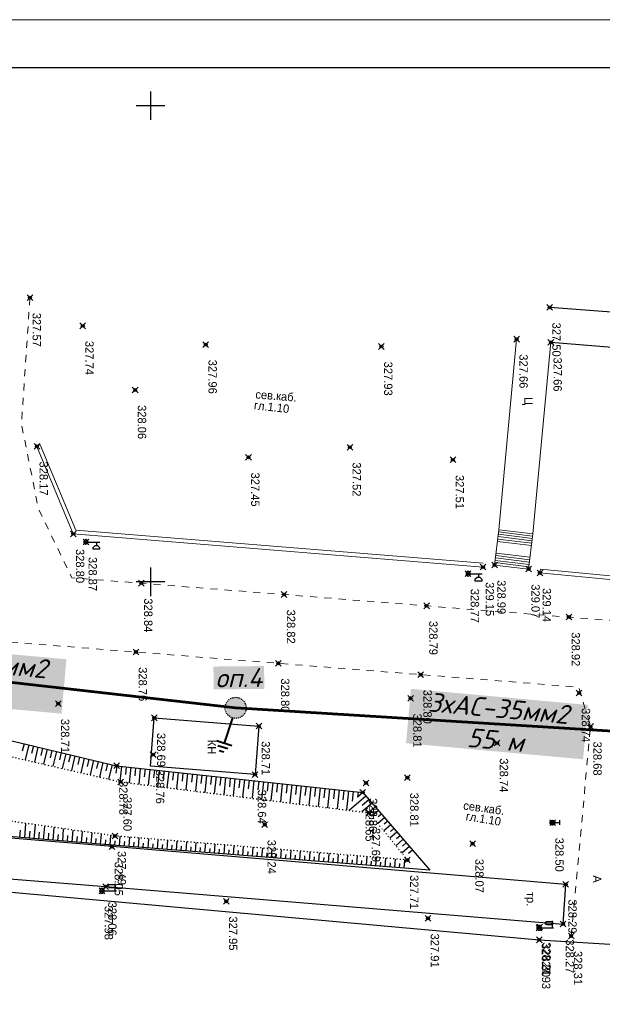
# Model space of a CAD drawing. Header units: metres. Extents: x 705573 to 711566, y 4301675 to 4311183.
# Tile 23 of 256: x 708492 to 708554, y 4301869 to 4301972. Entities that reach past the tile are written whole.
import ezdxf

# ---------------------------------------------------------------- set-up
doc = ezdxf.new("R2010")
doc.units = ezdxf.units.M
doc.header["$LTSCALE"] = 0.5
doc.header["$PDMODE"] = 35
doc.header["$PDSIZE"] = 0.3
for name, pattern in [('ACAD_ISO02W100', [15, 12, -3]), ('Auto_Street_NotBorder_Line_m1', [3, 1.5, -1.5]), ('ДОРОГИ_СТРОЯЩ', [9, 8, -1]), ('Контура низ откосов  Штриховая 0.1-0.5 - - - - - - -', [0.6, 0.1, -0.5])]:
    doc.linetypes.add(name, pattern=pattern)
for name, color, linetype in [('(001) Сетка', 92, 'Continuous'), ('(004) Точки рельефа', 7, 'Continuous'), ('(007) Здания', 7, 'Continuous'), ('(013) Газ', 30, 'ИК_Газопровод -------г--------'), ('(016) Кабель', 1, 'Continuous'), ('(019) Связь', 3, 'ИК_КАБ_СВЯЗИ'), ('(022) Возд. Линии', 7, 'Continuous'), ('(025) Дорога', 7, 'Continuous'), ('(035) Откосы', 7, 'Continuous'), ('Рамка', 7, 'Continuous')]:
    doc.layers.add(name, color=color, linetype=linetype)
doc.layers.add('AUTO#_ROADS_EXIST_L', color=7, linetype='Continuous', lineweight=15, true_color=0x000000)
doc.layers.add('STR. Format', color=7, linetype='Continuous', lineweight=40)
doc.styles.add('BM-431', font='txt')
doc.styles.add('D-431', font='txt')
doc.styles.add('P-131', font='txt')
doc.styles.add('S', font='txtwr', dxfattribs={"oblique": 15})
doc.styles.get("Standard").update_dxf_attribs({"font": 'times.ttf'})
doc.styles.add('X_ISO', font='isocpeui.ttf')
doc.linetypes.add('GAZ_VOZDUSH', pattern='A,1,-2,["~",Standard,S=3,R=0,X=-1.5,Y=-1.5],-1,10', length=14)
doc.linetypes.add('ИК_Газопровод -------г--------', pattern='A,9,-0.6,["Г",Standard,S=1.2,R=0,X=0,Y=-0.6],-1.2', length=10.8)
doc.linetypes.add('ИК_КАБ_СВЯЗИ', pattern='A,4,["o",Standard,S=0.5,R=0,X=0,Y=-0.125],4,-2', length=10)
doc.linetypes.add('ИК_Э_КАБ_ВН', pattern='A,8,-2,["<<",Standard,S=1,R=0,X=0,Y=-0.5],8,[">>",Standard,S=1,R=0,X=-1,Y=-0.5],-2', length=20)

# ---------------------------------------------------------------- blocks, each defined once
blk = doc.blocks.new('*X15')
at = {"color": 0}
for p, q in [((9.5, 5.08), (10.49, 5.08)), ((9.5, 5.07), (10.49, 5.07)), ((9.5, 5.06), (10.49, 5.06)), ((9.5, 5.05), (10.49, 5.05)), ((9.5, 5.04), (10.49, 5.04)), ((9.5, 5.03), (10.49, 5.03)), ((9.5, 5.02), (10.5, 5.02)), ((9.5, 5.01), (10.5, 5.01)), ((9.5, 5), (10.5, 5)), ((9.5, 4.99), (10.5, 4.99)), ((9.5, 4.98), (10.5, 4.98)), ((9.5, 4.97), (10.5, 4.97)), ((9.5, 4.96), (10.49, 4.96)), ((9.5, 4.95), (10.49, 4.95)), ((9.5, 4.94), (10.49, 4.94)), ((9.5, 4.93), (10.49, 4.93)), ((9.5, 4.92), (10.49, 4.92)), ((9.5, 4.91), (10.49, 4.91)), ((9.5, 4.9), (10.49, 4.9)), ((9.51, 5.12), (10.48, 5.12)), ((9.51, 5.11), (10.48, 5.11)), ((9.51, 5.1), (10.48, 5.1)), ((9.51, 5.09), (10.49, 5.09)), ((9.51, 4.89), (10.49, 4.89)), ((9.51, 4.88), (10.48, 4.88)), ((9.51, 4.87), (10.48, 4.87)), ((9.51, 4.86), (10.48, 4.86)), ((9.52, 5.16), (10.47, 5.16)), ((9.52, 5.15), (10.47, 5.15)), ((9.52, 5.14), (10.47, 5.14)), ((9.52, 5.13), (10.48, 5.13)), ((9.52, 4.85), (10.48, 4.85)), ((9.52, 4.84), (10.47, 4.84)), ((9.52, 4.83), (10.47, 4.83)), ((9.53, 5.18), (10.46, 5.18)), ((9.53, 5.17), (10.46, 5.17)), ((9.53, 4.82), (10.47, 4.82)), ((9.53, 4.81), (10.46, 4.81)), ((9.53, 4.8), (10.46, 4.8)), ((9.54, 5.2), (10.45, 5.2)), ((9.54, 5.19), (10.46, 5.19)), ((9.54, 4.79), (10.45, 4.79)), ((9.54, 4.78), (10.45, 4.78)), ((9.55, 5.22), (10.44, 5.22)), ((9.55, 5.21), (10.45, 5.21)), ((9.55, 4.77), (10.44, 4.77)), ((9.55, 4.76), (10.44, 4.76)), ((9.56, 5.24), (10.43, 5.24)), ((9.56, 5.23), (10.44, 5.23)), ((9.56, 4.75), (10.43, 4.75)), ((9.56, 4.74), (10.43, 4.74)), ((9.57, 5.26), (10.42, 5.26)), ((9.57, 5.25), (10.43, 5.25)), ((9.57, 4.73), (10.42, 4.73)), ((9.58, 5.27), (10.41, 5.27)), ((9.58, 4.72), (10.41, 4.72)), ((9.58, 4.71), (10.41, 4.71)), ((9.59, 5.29), (10.4, 5.29)), ((9.59, 5.28), (10.41, 5.28)), ((9.59, 4.7), (10.4, 4.7)), ((9.6, 5.3), (10.39, 5.3)), ((9.6, 4.69), (10.39, 4.69)), ((9.61, 5.31), (10.38, 5.31)), ((9.61, 4.68), (10.39, 4.68)), ((9.61, 4.67), (10.38, 4.67)), ((9.62, 5.32), (10.37, 5.32)), ((9.62, 4.66), (10.37, 4.66)), ((9.63, 5.33), (10.37, 5.33)), ((9.63, 4.65), (10.36, 4.65)), ((9.64, 5.34), (10.36, 5.34)), ((9.64, 4.64), (10.35, 4.64)), ((9.65, 5.35), (10.35, 5.35)), ((9.65, 4.63), (10.34, 4.63)), ((9.66, 5.36), (10.34, 5.36)), ((9.66, 4.62), (10.33, 4.62)), ((9.67, 5.37), (10.32, 5.37)), ((9.67, 4.61), (10.32, 4.61)), ((9.68, 5.38), (10.31, 5.38)), ((9.69, 5.39), (10.3, 5.39)), ((9.69, 4.6), (10.31, 4.6)), ((9.7, 4.59), (10.29, 4.59)), ((9.71, 5.4), (10.29, 5.4)), ((9.71, 4.58), (10.28, 4.58)), ((9.72, 5.41), (10.27, 5.41)), ((9.73, 4.57), (10.26, 4.57)), ((9.74, 5.42), (10.26, 5.42)), ((9.75, 5.43), (10.24, 5.43)), ((9.75, 4.56), (10.25, 4.56)), ((9.76, 4.55), (10.23, 4.55)), ((9.77, 5.44), (10.22, 5.44)), ((9.78, 4.54), (10.21, 4.54)), ((9.79, 5.45), (10.2, 5.45)), ((9.81, 4.53), (10.18, 4.53)), ((9.82, 5.46), (10.18, 5.46)), ((9.83, 4.52), (10.16, 4.52)), ((9.85, 5.47), (10.15, 5.47)), ((9.87, 4.51), (10.12, 4.51)), ((9.88, 5.48), (10.11, 5.48)), ((9.91, 4.5), (10.08, 4.5)), ((9.94, 5.49), (10.05, 5.49))]:
    blk.add_line(p, q, dxfattribs=at)
blk = doc.blocks.new('I01070')
at = {"color": 0}
blk.add_circle((0.05, 0.03), 0.5, dxfattribs=at)
blk.add_blockref('*X15', (-9.95, -4.96), dxfattribs=at)
blk = doc.blocks.new('I0195')
at = {"layer": '(016) Кабель', "color": 0, "linetype": 'ИК_Э_КАБ_ВН'}
for p, q in [((-0.275, 0.74), (0.225, 0.74)), ((-0.025, 0.24), (-0.025, 0.74))]:
    blk.add_line(p, q, dxfattribs=at)
at = {"layer": '(016) Кабель', "color": 0, "linetype": 'ИК_Э_КАБ_ВН', "xscale": 0.5, "yscale": 0.5, "zscale": 0.5}
blk.add_blockref('I01070', (-0.025, -0.01), dxfattribs=at)
blk = doc.blocks.new('U1111')
for p, q in [((0.1, 0.45), (0.1, 2.95)), ((0.1, 2.2), (0.85, 2.2)), ((1.28934, 2.95), (0.85, 2.51066)), ((0.85, 2.51066), (0.85, 1.88934)), ((1.6, 2.95), (1.28934, 2.95)), ((1.6, 2.95), (1.6, 1.45)), ((0, 0.05), (0.1, 0.05)), ((0, -0.05), (0, 0.05)), ((0.1, 0.05), (0.1, -0.05)), ((0.85, 1.88934), (1.28934, 1.45)), ((1.28934, 1.45), (1.6, 1.45)), ((0.1, -0.05), (0, -0.05))]:
    blk.add_line(p, q)
blk.add_lwpolyline([(0.55, 0), (0.3, 0.433013), (-0.2, 0.433013), (-0.45, 0), (-0.2, -0.433013), (0.3, -0.433013)], close=True)
at = {"color": 4, "style": 'S', "oblique": 15}
blk.add_attdef('Z', (1.142936, -1.391276), '', height=2, dxfattribs=at)
blk = doc.blocks.new('f')
at = {"layer": '(022) Возд. Линии'}
for points in [[(0, 0.25), (0, 1.5)], [(0, 1.4), (0.75, 1.4)]]:
    blk.add_lwpolyline(points, dxfattribs=at)
blk.add_lwpolyline([(0.4875, 0.65), (0.4875, 0.65, 0.41421356), (0.65, 0.8125), (0.65, 1.4), (0.325, 1.4), (0.325, 0.8125, 0.41421356)], format="xyb", close=True, dxfattribs=at)
blk.add_circle((0, 0), 0.25, dxfattribs=at)
blk = doc.blocks.new('Setka')
at = {"layer": '(001) Сетка'}
for p, q in [((0, 1.5), (0, -1.5)), ((-1.5, 0), (1.5, 0))]:
    blk.add_line(p, q, dxfattribs=at)
blk = doc.blocks.new('5547')
at = {"layer": 'Рамка', "linetype": 'Continuous', "lineweight": 30}
blk.add_hatch(color=7, dxfattribs=at).paths.add_polyline_path([(1621682, -797356, 1), (1621687, -797672, 1)])
at = {"lineweight": 40}
for p, q in [((1621684, -797672), (1621684, -798072)), ((1621804, -798072), (1621564, -798072)), ((1621763, -798137), (1621605, -798137)), ((1621723, -798202), (1621646, -798202))]:
    blk.add_line(p, q, dxfattribs=at)
at = {"layer": 'Рамка', "color": 7, "linetype": 'ACAD_ISO02W100', "lineweight": 30}
blk.add_circle((1621684, -797514), 158, dxfattribs=at)

msp = doc.modelspace()

# ---------------------------------------------------------------- linework, layer by layer
at = {"layer": '(007) Здания', "elevation": 328.64}
msp.add_lwpolyline([(708506.47, 4301898.69), (708517.45, 4301897.82), (708517.05, 4301892.73), (708506.07, 4301893.6)], close=True, dxfattribs=at)
at = {"layer": '(013) Газ', "linetype": 'GAZ_VOZDUSH', "elevation": 325.11, "flags": 128}
msp.add_lwpolyline([(708263.01, 4301898.28), (708267.49, 4301898.02), (708327.41, 4301893.73), (708350.02, 4301891.78), (708379.91, 4301889.21), (708474.41, 4301881.92), (708546.89, 4301875.37), (708558.89, 4301874.63), (708612.86, 4301869.39), (708645.29, 4301866.14), (708657.26, 4301865.63), (708710.55, 4301861.09), (708744.48, 4301857.65), (708772.36, 4301854.65), (708819.32, 4301851.72), (708956.48, 4301840.09), (708968.5, 4301838.77)], dxfattribs=at)
at = {"layer": '(025) Дорога', "flags": 128}
for points, elevation in [([(708548.11, 4301938.13), (708608.63, 4301933.2), (708678.73, 4301927.32), (708732.16, 4301922.77), (708782.67, 4301918.5), (708823.48, 4301915.81), (708823.75, 4301919.8), (708782.97, 4301922.49), (708732.5, 4301926.75), (708679.07, 4301931.3), (708608.97, 4301937.18), (708547.99, 4301941.79)], 325.95), ([(708317.22, 4301900.21), (708317.24, 4301895.99), (708379.61, 4301890.9), (708411.22, 4301888.3), (708442.52, 4301885.74), (708471.06, 4301883.4), (708501.35, 4301880.97), (708549.4, 4301877.02), (708549.67, 4301881.2), (708502.03, 4301885.16), (708472.26, 4301887.63), (708442.95, 4301889.98), (708411.38, 4301892.54), (708380.18, 4301895.09), (708349.48, 4301897.62), (708317.22, 4301900.21)], 327.17)]:
    msp.add_lwpolyline(points, dxfattribs=dict(at, elevation=elevation))
at = {"layer": '(035) Откосы'}
for p, q in [((708492.79, 4301895.96, 327.27), (708492.61, 4301895.17, 327.27)), ((708493.28, 4301895.85, 327.27), (708492.9, 4301894.27, 327.27)), ((708493.77, 4301895.73, 327.27), (708493.58, 4301894.94, 327.27)), ((708494.25, 4301895.62, 327.27), (708493.88, 4301894.04, 327.27)), ((708494.74, 4301895.5, 327.27), (708494.55, 4301894.72, 327.27)), ((708495.23, 4301895.38, 327.27), (708494.85, 4301893.82, 327.27)), ((708495.71, 4301895.27, 327.27), (708495.53, 4301894.49, 327.27)), ((708496.2, 4301895.15, 327.27), (708495.83, 4301893.6, 327.27)), ((708496.68, 4301895.04, 327.27), (708496.5, 4301894.26, 327.27)), ((708497.17, 4301894.92, 327.27), (708496.8, 4301893.37, 327.27)), ((708497.66, 4301894.81, 327.27), (708497.47, 4301894.03, 327.27)), ((708498.14, 4301894.69, 327.27), (708497.78, 4301893.15, 327.27)), ((708498.63, 4301894.57, 327.27), (708498.45, 4301893.8, 327.27)), ((708499.12, 4301894.46, 327.27), (708498.75, 4301892.92, 327.27)), ((708499.6, 4301894.34, 327.27), (708499.42, 4301893.58, 327.27)), ((708500.09, 4301894.23, 327.27), (708499.72, 4301892.7, 327.27)), ((708500.57, 4301894.11, 327.27), (708500.39, 4301893.35, 327.27)), ((708501.06, 4301893.99, 327.27), (708500.7, 4301892.47, 327.27)), ((708501.55, 4301893.88, 327.27), (708501.37, 4301893.12, 327.27)), ((708502.03, 4301893.76, 327.27), (708501.67, 4301892.25, 327.27)), ((708502.52, 4301893.65, 327.27), (708502.44, 4301892.87, 327.27)), ((708503.02, 4301893.6, 327.27), (708502.84, 4301891.98, 327.27)), ((708503.51, 4301893.54, 327.27), (708503.43, 4301892.72, 327.27)), ((708504.01, 4301893.49, 327.27), (708503.83, 4301891.85, 327.27)), ((708504.51, 4301893.43, 327.27), (708504.42, 4301892.61, 327.27)), ((708505, 4301893.38, 327.27), (708504.83, 4301891.72, 327.27)), ((708505.5, 4301893.33, 327.27), (708505.41, 4301892.49, 327.27)), ((708506, 4301893.27, 327.27), (708505.82, 4301891.6, 327.27)), ((708506.5, 4301893.22, 327.27), (708506.4, 4301892.38, 327.27)), ((708506.99, 4301893.17, 327.27), (708506.81, 4301891.48, 327.27)), ((708507.49, 4301893.11, 327.27), (708507.4, 4301892.26, 327.27)), ((708507.99, 4301893.06, 327.27), (708507.8, 4301891.35, 327.27)), ((708508.48, 4301893, 327.27), (708508.39, 4301892.15, 327.27)), ((708508.98, 4301892.95, 327.27), (708508.79, 4301891.23, 327.27)), ((708509.48, 4301892.9, 327.27), (708509.38, 4301892.03, 327.27)), ((708509.97, 4301892.84, 327.27), (708509.79, 4301891.11, 327.27)), ((708510.47, 4301892.79, 327.27), (708510.38, 4301891.92, 327.27)), ((708510.97, 4301892.73, 327.27), (708510.78, 4301890.98, 327.27)), ((708511.47, 4301892.68, 327.27), (708511.37, 4301891.8, 327.27)), ((708511.96, 4301892.63, 327.27), (708511.77, 4301890.86, 327.27)), ((708512.46, 4301892.57, 327.27), (708512.36, 4301891.68, 327.27)), ((708512.96, 4301892.52, 327.27), (708512.76, 4301890.73, 327.27)), ((708513.45, 4301892.47, 327.27), (708513.36, 4301891.57, 327.27)), ((708513.95, 4301892.41, 327.27), (708513.76, 4301890.61, 327.27)), ((708514.45, 4301892.36, 327.27), (708514.35, 4301891.45, 327.27)), ((708514.94, 4301892.3, 327.27), (708514.75, 4301890.49, 327.27)), ((708515.44, 4301892.25, 327.27), (708515.34, 4301891.34, 327.27)), ((708515.94, 4301892.2, 327.27), (708515.74, 4301890.36, 327.27)), ((708516.44, 4301892.14, 327.27), (708516.34, 4301891.22, 327.27)), ((708516.93, 4301892.09, 327.27), (708516.73, 4301890.24, 327.27)), ((708517.43, 4301892.04, 327.27), (708517.33, 4301891.11, 327.27)), ((708517.93, 4301891.98, 327.27), (708517.72, 4301890.12, 327.27)), ((708518.42, 4301891.93, 327.27), (708518.32, 4301890.99, 327.27)), ((708518.92, 4301891.87, 327.27), (708518.72, 4301889.99, 327.27)), ((708519.42, 4301891.82, 327.27), (708519.31, 4301890.88, 327.27)), ((708519.91, 4301891.77, 327.27), (708519.71, 4301889.87, 327.27)), ((708520.41, 4301891.71, 327.27), (708520.31, 4301890.76, 327.27)), ((708520.91, 4301891.66, 327.27), (708520.7, 4301889.75, 327.27)), ((708521.4, 4301891.61, 327.27), (708521.3, 4301890.65, 327.27)), ((708521.9, 4301891.55, 327.27), (708521.69, 4301889.62, 327.27)), ((708522.4, 4301891.5, 327.27), (708522.29, 4301890.53, 327.27)), ((708522.9, 4301891.44, 327.27), (708522.69, 4301889.5, 327.27)), ((708523.39, 4301891.39, 327.27), (708523.29, 4301890.41, 327.27)), ((708523.89, 4301891.34, 327.27), (708523.68, 4301889.38, 327.27)), ((708524.39, 4301891.28, 327.27), (708524.28, 4301890.3, 327.27)), ((708524.88, 4301891.23, 327.27), (708524.67, 4301889.25, 327.27)), ((708525.38, 4301891.18, 327.27), (708525.27, 4301890.18, 327.27)), ((708525.88, 4301891.12, 327.27), (708525.66, 4301889.13, 327.27)), ((708526.37, 4301891.07, 327.27), (708526.27, 4301890.07, 327.27)), ((708526.87, 4301891.01, 327.27), (708526.65, 4301889.01, 327.27)), ((708527.37, 4301890.96, 327.27), (708527.26, 4301889.95, 327.27)), ((708527.87, 4301890.91, 327.27), (708527.81, 4301890.37, 327.27)), ((708528.36, 4301890.85, 327.27), (708527.81, 4301890.37, 327.27)), ((708528.69, 4301890.47, 327.27), (708526.94, 4301888.97, 327.27)), ((708529.34, 4301889.72, 327.27), (708528.28, 4301888.8, 327.27)), ((708529.02, 4301890.1, 327.27), (708528.31, 4301889.49, 327.27)), ((708530, 4301888.96, 327.27), (708529.3, 4301888.36, 327.27)), ((708529.67, 4301889.34, 327.27), (708529.33, 4301889.04, 327.27)), ((708530.32, 4301888.58, 327.27), (708529.97, 4301888.28, 327.27)), ((708492.86, 4301886.08, 327.27), (708492.99, 4301887.6, 327.27)), ((708530.65, 4301888.2, 327.27), (708529.93, 4301887.59, 327.27)), ((708530.98, 4301887.82, 327.27), (708530.61, 4301887.51, 327.27)), ((708492.36, 4301886.12, 327.27), (708492.43, 4301886.9, 327.27)), ((708493.36, 4301886.04, 327.27), (708493.42, 4301886.78, 327.27)), ((708493.86, 4301885.99, 327.27), (708493.98, 4301887.46, 327.27)), ((708494.35, 4301885.95, 327.27), (708494.41, 4301886.67, 327.27)), ((708494.85, 4301885.91, 327.27), (708494.97, 4301887.32, 327.27)), ((708495.35, 4301885.87, 327.27), (708495.41, 4301886.56, 327.27)), ((708495.85, 4301885.83, 327.27), (708495.96, 4301887.18, 327.27)), ((708496.35, 4301885.79, 327.27), (708496.4, 4301886.45, 327.27)), ((708496.85, 4301885.74, 327.27), (708496.95, 4301887.04, 327.27)), ((708497.84, 4301885.66, 327.27), (708497.95, 4301886.9, 327.27)), ((708498.84, 4301885.58, 327.27), (708498.94, 4301886.76, 327.27)), ((708499.83, 4301885.49, 327.27), (708499.93, 4301886.62, 327.27)), ((708500.83, 4301885.41, 327.27), (708500.92, 4301886.48, 327.27)), ((708531.3, 4301887.45, 327.27), (708530.57, 4301886.81, 327.27)), ((708531.95, 4301886.69, 327.27), (708531.2, 4301886.04, 327.27)), ((708531.63, 4301887.07, 327.27), (708531.26, 4301886.75, 327.27)), ((708497.34, 4301885.7, 327.27), (708497.4, 4301886.34, 327.27)), ((708498.34, 4301885.62, 327.27), (708498.39, 4301886.23, 327.27)), ((708499.34, 4301885.53, 327.27), (708499.38, 4301886.11, 327.27)), ((708500.33, 4301885.45, 327.27), (708500.38, 4301886, 327.27)), ((708501.33, 4301885.37, 327.27), (708501.37, 4301885.89, 327.27)), ((708501.83, 4301885.33, 327.27), (708501.91, 4301886.34, 327.27)), ((708502.33, 4301885.29, 327.27), (708502.36, 4301885.78, 327.27)), ((708502.82, 4301885.25, 327.27), (708502.9, 4301886.23, 327.27)), ((708503.32, 4301885.21, 327.27), (708503.36, 4301885.7, 327.27)), ((708503.82, 4301885.17, 327.27), (708503.9, 4301886.15, 327.27)), ((708504.32, 4301885.13, 327.27), (708504.36, 4301885.62, 327.27)), ((708504.82, 4301885.09, 327.27), (708504.89, 4301886.07, 327.27)), ((708505.31, 4301885.05, 327.27), (708505.35, 4301885.54, 327.27)), ((708505.81, 4301885.01, 327.27), (708505.89, 4301885.99, 327.27)), ((708506.31, 4301884.97, 327.27), (708506.35, 4301885.46, 327.27)), ((708506.81, 4301884.93, 327.27), (708506.89, 4301885.91, 327.27)), ((708507.81, 4301884.86, 327.27), (708507.88, 4301885.83, 327.27)), ((708508.8, 4301884.78, 327.27), (708508.88, 4301885.74, 327.27)), ((708509.8, 4301884.7, 327.27), (708509.88, 4301885.66, 327.27)), ((708510.8, 4301884.62, 327.27), (708510.87, 4301885.58, 327.27)), ((708511.79, 4301884.54, 327.27), (708511.87, 4301885.5, 327.27)), ((708512.79, 4301884.46, 327.27), (708512.87, 4301885.42, 327.27)), ((708532.61, 4301885.93, 327.27), (708531.83, 4301885.26, 327.27)), ((708532.28, 4301886.31, 327.27), (708531.9, 4301885.98, 327.27)), ((708532.93, 4301885.55, 327.27), (708532.54, 4301885.21, 327.27)), ((708507.31, 4301884.9, 327.27), (708507.35, 4301885.38, 327.27)), ((708508.3, 4301884.82, 327.27), (708508.34, 4301885.3, 327.27)), ((708509.3, 4301884.74, 327.27), (708509.34, 4301885.22, 327.27)), ((708510.3, 4301884.66, 327.27), (708510.34, 4301885.14, 327.27)), ((708511.29, 4301884.58, 327.27), (708511.33, 4301885.06, 327.27)), ((708512.29, 4301884.5, 327.27), (708512.33, 4301884.98, 327.27)), ((708513.29, 4301884.42, 327.27), (708513.33, 4301884.9, 327.27)), ((708513.79, 4301884.38, 327.27), (708513.86, 4301885.34, 327.27)), ((708514.28, 4301884.35, 327.27), (708514.32, 4301884.82, 327.27)), ((708514.78, 4301884.31, 327.27), (708514.86, 4301885.25, 327.27)), ((708515.28, 4301884.27, 327.27), (708515.32, 4301884.74, 327.27)), ((708515.78, 4301884.23, 327.27), (708515.85, 4301885.17, 327.27)), ((708516.28, 4301884.19, 327.27), (708516.32, 4301884.66, 327.27)), ((708516.78, 4301884.15, 327.27), (708516.85, 4301885.09, 327.27)), ((708517.27, 4301884.11, 327.27), (708517.31, 4301884.58, 327.27)), ((708517.77, 4301884.07, 327.27), (708517.85, 4301885.01, 327.27)), ((708518.27, 4301884.03, 327.27), (708518.31, 4301884.5, 327.27)), ((708518.77, 4301883.99, 327.27), (708518.84, 4301884.93, 327.27)), ((708519.27, 4301883.95, 327.27), (708519.31, 4301884.42, 327.27)), ((708519.77, 4301883.91, 327.27), (708519.84, 4301884.84, 327.27)), ((708520.76, 4301883.83, 327.27), (708520.84, 4301884.76, 327.27)), ((708521.76, 4301883.76, 327.27), (708521.83, 4301884.68, 327.27)), ((708522.76, 4301883.68, 327.27), (708522.83, 4301884.6, 327.27)), ((708523.75, 4301883.6, 327.27), (708523.83, 4301884.52, 327.27)), ((708524.75, 4301883.52, 327.27), (708524.82, 4301884.44, 327.27)), ((708533.26, 4301885.18, 327.27), (708532.46, 4301884.49, 327.27)), ((708533.59, 4301884.8, 327.27), (708533.18, 4301884.45, 327.27)), ((708520.26, 4301883.87, 327.27), (708520.3, 4301884.34, 327.27)), ((708521.26, 4301883.8, 327.27), (708521.3, 4301884.26, 327.27)), ((708522.26, 4301883.72, 327.27), (708522.29, 4301884.18, 327.27)), ((708523.25, 4301883.64, 327.27), (708523.29, 4301884.1, 327.27)), ((708524.25, 4301883.56, 327.27), (708524.29, 4301884.02, 327.27)), ((708525.25, 4301883.48, 327.27), (708525.28, 4301883.94, 327.27)), ((708525.75, 4301883.44, 327.27), (708525.82, 4301884.35, 327.27)), ((708526.24, 4301883.4, 327.27), (708526.28, 4301883.86, 327.27)), ((708526.74, 4301883.36, 327.27), (708526.81, 4301884.27, 327.27)), ((708527.24, 4301883.32, 327.27), (708527.28, 4301883.78, 327.27)), ((708527.74, 4301883.28, 327.27), (708527.81, 4301884.19, 327.27)), ((708528.24, 4301883.24, 327.27), (708528.27, 4301883.7, 327.27)), ((708528.74, 4301883.21, 327.27), (708528.81, 4301884.11, 327.27)), ((708529.23, 4301883.17, 327.27), (708529.27, 4301883.62, 327.27)), ((708529.73, 4301883.13, 327.27), (708529.8, 4301884.03, 327.27)), ((708530.23, 4301883.09, 327.27), (708530.27, 4301883.54, 327.27)), ((708530.73, 4301883.05, 327.27), (708530.8, 4301883.95, 327.27)), ((708531.23, 4301883.01, 327.27), (708531.26, 4301883.46, 327.27)), ((708531.73, 4301882.97, 327.27), (708531.8, 4301883.86, 327.27)), ((708532.22, 4301882.93, 327.27), (708532.26, 4301883.38, 327.27)), ((708532.72, 4301882.89, 327.27), (708532.79, 4301883.78, 327.27))]:
    msp.add_line(p, q, dxfattribs=at)
at = {"layer": '(035) Откосы', "elevation": 327.27, "flags": 128}
msp.add_lwpolyline([(708528.36, 4301890.85), (708535.42, 4301882.68), (708501.61, 4301885.34), (708471.63, 4301887.86), (708442.6, 4301890.24), (708411.01, 4301892.78), (708381.98, 4301895.21), (708349.14, 4301898.04), (708324.95, 4301900.03), (708321.26, 4301900.42), (708319.94, 4301903.67), (708319.94, 4301908.84), (708320.05, 4301913.07), (708322.48, 4301915.05), (708324.87, 4301917.69), (708371.4, 4301913.63), (708444.19, 4301906.54), (708476.35, 4301903.52), (708483.69, 4301898.13), (708502.51, 4301893.65)], close=True, dxfattribs=at)
at = {"layer": '(035) Откосы', "linetype": 'Контура низ откосов  Штриховая 0.1-0.5 - - - - - - -', "elevation": 326.62}
msp.add_lwpolyline([(708321.99, 4301913.39), (708322.97, 4301914.94), (708325.92, 4301916.43), (708371.28, 4301911.41), (708444.75, 4301903.92), (708475.41, 4301901.53), (708483.69, 4301896.39), (708502.93, 4301891.96), (708529.02, 4301888.71), (708533.05, 4301883.76), (708502.33, 4301886.28), (708472.32, 4301890.53), (708442.92, 4301891.47), (708411.56, 4301894.06), (708382.89, 4301896.43), (708350.26, 4301899.63), (708324.07, 4301901.7), (708322.89, 4301903.5), (708322.11, 4301907.73), (708321.59, 4301911.29), (708321.99, 4301913.39)], dxfattribs=at)
at = {"color": 7, "linetype": 'ByBlock', "lineweight": 30, "ltscale": 5}
msp.add_line((708294.98, 4301967.01), (709251.85, 4301967.01), dxfattribs=at)
at = {"color": 1, "linetype": 'ByBlock', "lineweight": 60, "flags": 128}
msp.add_lwpolyline([(708306.94, 4301907.69), (708350.94, 4301917.13), (708405.66, 4301911.63), (708460.36, 4301905.93), (708515.01, 4301899.74), (708569.91, 4301896.33), (708629.67, 4301890.93), (708684.48, 4301886.39), (708739.27, 4301881.63), (708793.87, 4301875.03), (708848.72, 4301870.91), (708903.57, 4301866.8), (708958.41, 4301862.68), (709008.24, 4301858.6), (709058.08, 4301854.53), (709107.91, 4301850.47), (709162.68, 4301845.45), (709207.44, 4301840.81), (709212.78, 4301813.29)], dxfattribs=at)
at = {"color": 0, "linetype": 'ByBlock', "lineweight": -2, "transparency": 16777216}
for p in [(708493.41, 4301942.82, 327.57), (708547.99, 4301941.79, 327.5), (708498.95, 4301939.86, 327.74), (708511.87, 4301937.88, 327.96), (708544.52, 4301938.46, 327.66), (708548.11, 4301938.13, 327.66), (708530.32, 4301937.69, 327.93), (708504.46, 4301933.12, 328.06), (708494.14, 4301927.2, 328.17), (708527.01, 4301927.11, 327.52), (708516.36, 4301926.04, 327.45), (708537.83, 4301925.79, 327.51), (708497.96, 4301918.01, 328.81), (708499.29, 4301917.16, 328.87), (708540.99, 4301914.52, 329.15), (708542.2, 4301914.74, 328.99), (708545.78, 4301914.31, 329.07), (708539.42, 4301913.83, 328.77), (708546.97, 4301913.9, 329.14), (708505.12, 4301912.83, 328.84), (708520.1, 4301911.64, 328.82), (708535.06, 4301910.45, 328.79), (708550.01, 4301909.27, 328.92), (708504.54, 4301905.6, 328.76), (708519.5, 4301904.41, 328.8), (708534.45, 4301903.23, 328.8), (708533.38, 4301900.73, 328.81), (708551.08, 4301901.29, 328.75), (708496.39, 4301900.17, 328.71), (708506.47, 4301898.69, 328.69), (708517.45, 4301897.82, 328.71), (708552.28, 4301897.78, 328.68), (708542.46, 4301896.03, 328.74), (708506.35, 4301894.82, 328.76), (708502.51, 4301893.65, 328.79), (708517.05, 4301892.73, 328.64), (708533.05, 4301892.41, 328.81), (708502.93, 4301891.96, 327.6), (708528.71, 4301891.84, 328.86), (708528.36, 4301890.85, 328.65), (708529.02, 4301888.71, 327.69), (708518.07, 4301887.46, 328.24), (708548.3, 4301887.68, 328.5), (708502.33, 4301886.28, 327.49), (708502.03, 4301885.16, 328.05), (708539.9, 4301885.47, 328.07), (708533.05, 4301883.76, 327.71), (708501.35, 4301880.97, 328.06), (708549.67, 4301881.2, 328.29), (708500.97, 4301880.52, 327.98), (708514.03, 4301879.42, 327.95), (708535.21, 4301877.62, 327.91), (708549.4, 4301877.02, 328.27), (708546.88, 4301876.63, 328.31), (708546.95, 4301876.71, 328.21), (708546.89, 4301875.37, 327.93), (708550.25, 4301875.78, 328.31)]:
    msp.add_point(p, dxfattribs=at)
at = {"layer": 'AUTO#_ROADS_EXIST_L', "linetype": 'Auto_Street_NotBorder_Line_m1', "lineweight": 15, "flags": 128}
for points in [[(708827.1, 4301919.07), (708827.1, 4301904.18), (708825.99, 4301896.28), (708822.78, 4301890.37), (708819.2, 4301886.54), (708678.41, 4301898.66), (708678.41, 4301898.66), (708658.18, 4301900.31), (708558.76, 4301908.57), (708497.81, 4301913.4), (708494.3, 4301920.64), (708492.52, 4301929.56), (708493.41, 4301942.82)], [(708550.25, 4301875.78), (708552.28, 4301897.78), (708551.03, 4301901.91), (708442.37, 4301910.53), (708370.39, 4301917.45), (708327.78, 4301920.93), (708320.2, 4301921.57), (708316.74, 4301918.9), (708315.15, 4301914.72), (708315.15, 4301890.89)]]:
    msp.add_lwpolyline(points, dxfattribs=at)
at = {"layer": 'AUTO#_ROADS_EXIST_L', "lineweight": 15, "flags": 128}
for points, elevation in [([(708542.65, 4301918.45), (708544.52, 4301938.46)], 328.99), ([(708546.23, 4301918.01), (708548.11, 4301938.13)], 328.99), ([(708542.53, 4301917.47), (708546.11, 4301917.04)], 328.99), ([(708542.57, 4301917.72), (708546.14, 4301917.28)], 328.99), ([(708542.6, 4301917.97), (708546.17, 4301917.53)], 328.99), ([(708542.63, 4301918.21), (708546.2, 4301917.78)], 328.99), ([(708542.5, 4301917.22), (708546.08, 4301916.79)], 328.99), ([(708542.29, 4301915.48), (708545.87, 4301915.05)], 328.99), ([(708542.32, 4301915.73), (708545.9, 4301915.3)], 328.99), ([(708542.35, 4301915.98), (708545.93, 4301915.55)], 328.99), ([(708542.2, 4301914.74), (708545.78, 4301914.31)], 328.99), ([(708542.23, 4301914.99), (708545.81, 4301914.55)], 328.99), ([(708542.26, 4301915.23), (708545.84, 4301914.8)], 328.99), ([(708588.88, 4301910.31), (708547.01, 4301914.3), (708546.97, 4301913.9), (708588.85, 4301909.91)], 328.79)]:
    msp.add_lwpolyline(points, dxfattribs=dict(at, elevation=elevation))
at = {"layer": 'AUTO#_ROADS_EXIST_L', "elevation": 329.15, "flags": 128}
msp.add_lwpolyline([(708541.02, 4301914.92), (708498.23, 4301918.39), (708494.5, 4301927.35), (708494.14, 4301927.2), (708497.96, 4301918.01), (708540.99, 4301914.52)], dxfattribs=at)
at = {"layer": 'AUTO#_ROADS_EXIST_L', "lineweight": 15, "elevation": 328.99, "flags": 128}
msp.add_lwpolyline([(708546.23, 4301918.01), (708545.78, 4301914.31), (708542.2, 4301914.74), (708542.65, 4301918.45)], close=True, dxfattribs=at)
at = {"layer": 'STR. Format', "lineweight": 13, "ltscale": 30}
msp.add_line((708274.98, 4301972.01), (709256.85, 4301972.01), dxfattribs=at)

# ---------------------------------------------------------------- block references
at = {"layer": '(001) Сетка', "rotation": 270}
for p in [(708506.07, 4301962.98), (708506.07, 4301912.98)]:
    msp.add_blockref('Setka', p, dxfattribs=at)
at = {"layer": '(019) Связь', "color": 0, "rotation": 270}
msp.add_blockref('I0195', (708548.28, 4301887.68, 327.54), dxfattribs=at)
at = {"layer": '(022) Возд. Линии', "xscale": 0.5, "yscale": 0.5, "zscale": 0.5, "rotation": 270}
for p in [(708499.29, 4301917.19, 325.95), (708539.42, 4301913.85, 325.95)]:
    msp.add_blockref('U1111', p, dxfattribs=at)
at = {"layer": '(022) Возд. Линии', "xscale": -1, "rotation": 270}
for p in [(708500.97, 4301880.52, 326.89), (708546.88, 4301876.63, 326.89)]:
    msp.add_blockref('f', p, dxfattribs=at)
at = {"lineweight": 40, "xscale": 0.007000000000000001, "yscale": 0.007000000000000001, "zscale": 0.007000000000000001, "rotation": 342.0527022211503}
msp.add_blockref('5547', (699435.83, 4310708.65, -1.58), dxfattribs=at)

# ---------------------------------------------------------------- texts
at = {"layer": '(004) Точки рельефа', "style": 'D-431'}
for s, p in [('327.57', (708493.69, 4301941.23, 327.57)), ('327.50', (708548.27, 4301940.2, 327.5)), ('327.74', (708499.23, 4301938.28, 327.74)), ('327.96', (708512.16, 4301936.3, 327.96)), ('327.66', (708544.81, 4301936.87, 327.66)), ('327.66', (708548.39, 4301936.54, 327.66)), ('327.93', (708530.6, 4301936.1, 327.93)), ('328.06', (708504.74, 4301931.54, 328.06)), ('328.17', (708494.42, 4301925.61, 328.17)), ('327.52', (708527.29, 4301925.52, 327.52)), ('327.45', (708516.64, 4301924.45, 327.45)), ('327.51', (708538.11, 4301924.2, 327.51)), ('328.80', (708498.24, 4301916.42, 328.81)), ('328.87', (708499.57, 4301915.58, 328.87)), ('329.15', (708541.27, 4301912.94, 329.15)), ('328.99', (708542.49, 4301913.15, 328.99)), ('329.07', (708546.07, 4301912.72, 329.07)), ('328.77', (708539.7, 4301912.24, 328.77)), ('329.14', (708547.25, 4301912.32, 329.14)), ('328.84', (708505.4, 4301911.24, 328.84)), ('328.82', (708520.39, 4301910.05, 328.82)), ('328.79', (708535.34, 4301908.87, 328.79)), ('328.92', (708550.29, 4301907.68, 328.92)), ('328.76', (708504.83, 4301904.01, 328.76)), ('328.80', (708519.78, 4301902.83, 328.8)), ('328.80', (708534.73, 4301901.64, 328.8)), ('328.81', (708533.66, 4301899.14, 328.81)), ('328.74', (708551.36, 4301899.71, 328.75)), ('328.71', (708496.67, 4301898.58, 328.71)), ('328.69', (708506.76, 4301897.11, 328.69)), ('328.71', (708517.74, 4301896.24, 328.71)), ('328.68', (708552.57, 4301896.2, 328.68)), ('328.74', (708542.75, 4301894.44, 328.74)), ('328.76', (708506.64, 4301893.24, 328.76)), ('328.78', (708502.79, 4301892.06, 328.79)), ('328.64', (708517.34, 4301891.14, 328.64)), ('328.81', (708533.34, 4301890.82, 328.81)), ('327.60', (708503.22, 4301890.37, 327.6)), ('328.86', (708529, 4301890.25, 328.86)), ('328.65', (708528.65, 4301889.27, 328.65)), ('327.69', (708529.31, 4301887.12, 327.69)), ('328.24', (708518.36, 4301885.88, 328.24)), ('328.50', (708548.58, 4301886.1, 328.5)), ('327.49', (708502.62, 4301884.7, 327.49)), ('328.05', (708502.31, 4301883.57, 328.05)), ('328.07', (708540.18, 4301883.88, 328.07)), ('327.71', (708533.33, 4301882.17, 327.71)), ('328.06', (708501.63, 4301879.38, 328.06)), ('328.29', (708549.95, 4301879.62, 328.29)), ('327.98', (708501.25, 4301878.94, 327.98)), ('327.95', (708514.31, 4301877.83, 327.95)), ('327.91', (708535.5, 4301876.03, 327.91)), ('328.21', (708547.23, 4301875.13, 328.21)), ('328.27', (708549.68, 4301875.43, 328.27)), ('328.30', (708547.16, 4301875.04, 328.31)), ('328.31', (708550.53, 4301874.2, 328.31)), ('327.93', (708547.18, 4301873.78, 327.93))]:
    msp.add_text(s, height=0.875, rotation=270, dxfattribs=at).set_placement(p)
at = {"layer": '(007) Здания', "style": 'P-131'}
msp.add_text('КН', height=0.88, rotation=270, dxfattribs=at).set_placement((708512.06, 4301896.39))
at = {"layer": '(019) Связь', "color": 0, "linetype": 'Continuous', "style": 'D-431'}
for s, rotation, p in [('сев.каб.', 355.462, (708517.06, 4301932.24)), ('гл.1.10', 353.7495, (708516.9, 4301931.1)), ('сев.каб.', 352.2492, (708538.87, 4301889.07)), ('гл.1.10', 350.5367, (708539.13, 4301887.95))]:
    msp.add_text(s, height=0.875, rotation=rotation, dxfattribs=at).set_placement(p)
at = {"layer": '(025) Дорога', "linetype": 'ДОРОГИ_СТРОЯЩ', "style": 'BM-431'}
for s, p in [('Ц', (708545.34, 4301932.39)), ('A', (708552.53, 4301882.15)), ('тр.', (708545.58, 4301880.41))]:
    msp.add_text(s, height=0.875, rotation=270, dxfattribs=at).set_placement(p)
at = {"color": 5, "linetype": 'ByBlock', "ltscale": 0.5, "char_height": 2, "width": 18.2646, "attachment_point": 5, "rotation": 354.7988, "style": 'X_ISO', "bg_fill": 1, "box_fill_scale": 1.1, "bg_fill_color": 255, "bg_fill_transparency": 0}
for insert in [(708487.69, 4301902.83), (708542.46, 4301898.03)]:
    msp.add_mtext('{\\fISOCPEUR|b1|i1|c204|p34;3хАС-35мм2\\P55 м}', dxfattribs=dict(at, insert=insert))
at = {"color": 5, "linetype": 'ByBlock', "ltscale": 0.5, "insert": (708515.35, 4301902.9, -648.93), "char_height": 2, "attachment_point": 5, "rotation": 0.542, "style": 'X_ISO', "bg_fill": 1, "box_fill_scale": 1.1, "bg_fill_color": 255, "bg_fill_transparency": 0}
msp.add_mtext('{\\fISOCPEUR|b1|i1|c204|p34;оп.4}', dxfattribs=at)

doc.saveas('drawing.dxf')
